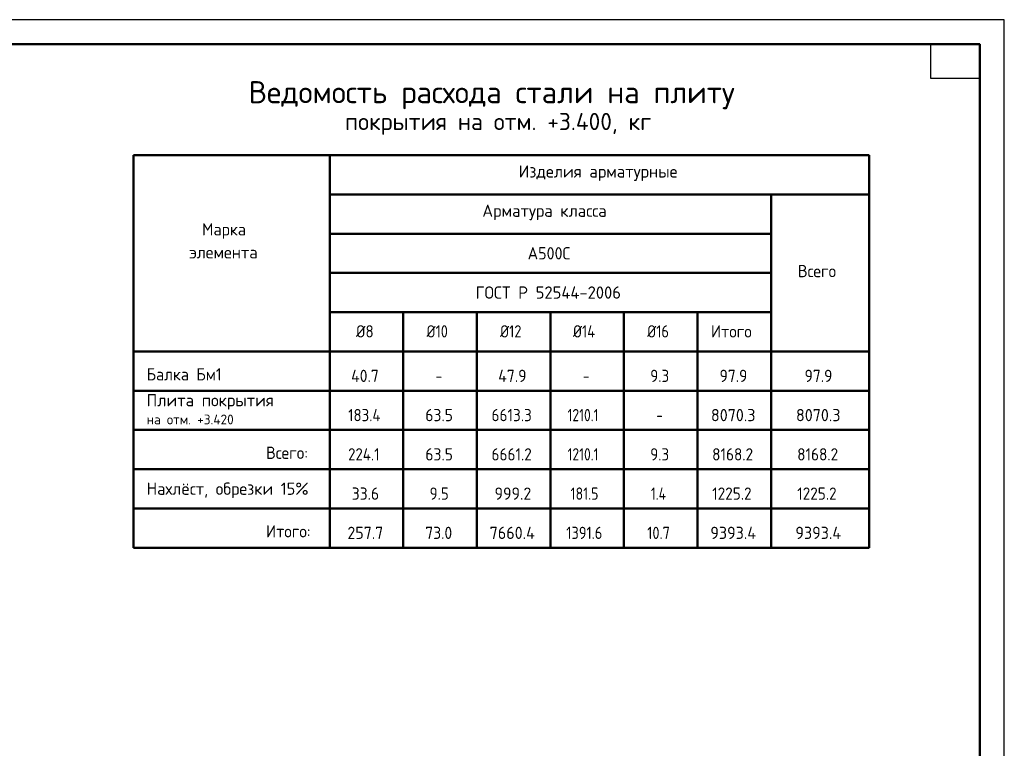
# Model space of a CAD drawing. Header units: millimetres. Extents: x 0 to 42000, y 0 to 29700.
# Tile 3 of 3: x 21920 to 42000, y 14850 to 29700. Entities that reach past the tile are written whole.
import ezdxf

# ---------------------------------------------------------------- set-up
doc = ezdxf.new("R2010")
doc.units = ezdxf.units.MM
doc.layers.add('Standard', color=7, linetype='Continuous', lineweight=25)
doc.styles.add('ISOCPEUR', font='txt')

msp = doc.modelspace()

# ---------------------------------------------------------------- linework, layer by layer
at = {"layer": 'Standard', "color": 7, "linetype": 'Continuous', "lineweight": 35, "transparency": 33554687}
for p, q in [((41500, 27600), (41500, 20500)), ((41500, 27200), (41500, 20100)), ((28242, 19739), (24242, 19739)), ((39242, 19739), (28242, 19739))]:
    msp.add_line(p, q, dxfattribs=at)
at = {"layer": 'Standard', "color": 7, "linetype": 'Continuous', "lineweight": 50, "transparency": 33554687}
for p, q in [((24242, 26939), (39242, 26939)), ((24242, 26939), (24242, 18939)), ((28242, 26939), (28242, 18939)), ((39242, 26939), (39242, 21339)), ((39242, 26939), (39242, 21339)), ((39242, 26939), (39242, 21339)), ((39242, 26939), (39242, 21339)), ((39242, 26939), (39242, 19739)), ((39242, 26939), (39242, 18939)), ((41500, 27100), (41500, 23200)), ((28242, 26139), (39242, 26139)), ((37242, 26139), (37242, 18939)), ((28242, 25339), (37242, 25339)), ((28242, 25339), (28242, 18939)), ((28242, 24539), (37242, 24539)), ((28242, 23739), (37242, 23739)), ((29742, 23739), (29742, 18939)), ((31242, 23739), (31242, 18939)), ((32742, 23739), (32742, 18939)), ((34242, 23739), (34242, 18939)), ((35742, 23739), (35742, 18939)), ((24242, 22939), (28242, 22939)), ((28242, 22939), (39242, 22939)), ((24242, 22139), (39242, 22139)), ((24242, 21339), (28242, 21339)), ((28242, 21339), (39242, 21339)), ((24242, 20539), (28242, 20539)), ((28242, 20539), (39242, 20539)), ((24242, 19739), (28242, 19739)), ((28242, 19739), (39242, 19739)), ((24242, 18939), (28242, 18939)), ((39242, 18939), (24242, 18939)), ((28242, 18939), (39242, 18939))]:
    msp.add_line(p, q, dxfattribs=at)
at = {"layer": 'Standard', "color": 7, "linetype": 'Continuous', "lineweight": 13, "transparency": 33554687}
msp.add_line((28242, 21339), (24242, 21339), dxfattribs=at)
at = {"layer": 'Standard', "color": 7, "linetype": 'Continuous', "lineweight": 25, "transparency": 33554687}
for points in [[(0, 0), (42000, 0), (42000, 29700), (0, 29700), (0, 0)], [(41500, 29200), (41500, 28500), (40500, 28500), (40500, 29200), (41500, 29200)]]:
    msp.add_lwpolyline(points, close=True, dxfattribs=at)
at = {"layer": 'Standard', "color": 7, "linetype": 'Continuous', "lineweight": 50, "transparency": 33554687}
msp.add_lwpolyline([(2000, 29200), (41500, 29200), (41500, 500), (2000, 500), (2000, 29200)], close=True, dxfattribs=at)
at = {"layer": 'Standard', "color": 7, "linetype": 'Continuous', "lineweight": 13, "transparency": 33554687}
msp.add_lwpolyline([(41500, 29200), (2000, 29200), (2000, 500), (41500, 500), (41500, 29200)], dxfattribs=at)

# ---------------------------------------------------------------- texts
at = {"layer": 'Standard', "color": 7, "linetype": 'Continuous', "lineweight": 50, "transparency": 33554687, "attachment_point": 7, "style": 'ISOCPEUR'}
for s, insert, char_height, width in [('\\W0.99;Ведомость расхода стали на плиту', (26589, 27875), 450, 10523.28), ('\\W0.99;покрытия на отм. +3.400, кг', (28554, 27355), 350, 6522.02)]:
    msp.add_mtext(s, dxfattribs=dict(at, insert=insert, char_height=char_height, width=width))
at = {"layer": 'Standard', "color": 7, "linetype": 'Continuous', "lineweight": 25, "transparency": 33554687, "attachment_point": 7, "style": 'ISOCPEUR'}
for s, insert, char_height, width in [('\\W0.98;Изделия арматурные', (32098, 26414), 250, 3408.54), ('\\W0.98;Арматура класса', (31354, 25614), 250, 2896.62), ('\\W0.95;Марка', (25638, 25234), 250, 1093.33), ('\\W0.97;элемента', (25376, 24834), 250, 1619.97), ('\\W0.95;А500С', (32279, 24814), 250, 1042.91), ('\\W0.95;Всего', (37789, 24452), 250, 992.72), ('\\W0.98;ГОСТ Р 52544-2006', (31217, 24014), 250, 3171.15), ('\\W0.89;Ø8', (28779, 23223), 250, 536.66), ('\\W0.85;Ø10', (30217, 23223), 250, 655.6), ('\\W0.85;Ø12', (31717, 23223), 250, 655.6), ('\\W0.85;Ø14', (33204, 23223), 250, 681.37), ('\\W0.85;Ø16', (34717, 23223), 250, 655.6), ('\\W0.95;Итого', (36017, 23223), 250, 1068.13), ('\\W0.94;Балка Бм1', (24508, 22348), 250, 1742), ('\\W0.93;40.7', (28679, 22316), 250, 740.2), ('\\W0.93;47.9', (31679, 22316), 250, 740.2), ('\\W0.89;9.3', (34779, 22316), 250, 536.37), ('\\W0.92;97.9', (36192, 22316), 250, 714.77), ('\\W0.92;97.9', (37926, 22316), 250, 714.78), ('\\W0.78;-', (30404, 22316), 250, 272.01), ('\\W0.78;-', (33404, 22316), 250, 272.01), ('\\W0.98;Плита покрытия', (24508, 21752), 250, 2721.13), ('\\W0.88;183.4', (28617, 21516), 250, 859.77), ('\\W0.92;63.5', (30192, 21516), 250, 714.77), ('\\W0.90;6613.3', (31542, 21516), 250, 1011.77), ('\\W0.80;1210.1', (33092, 21516), 250, 899.58), ('\\W0.95;8070.3', (36017, 21516), 250, 1067.86), ('\\W0.95;8070.3', (37751, 21516), 250, 1067.87), ('\\W0.98;на отм. +3.420', (24508, 21452), 200, 1956.83), ('\\W0.78;-', (34904, 21516), 250, 272.01), ('\\W0.95;Всего:', (26943, 20748), 250, 1068.13), ('\\W0.88;224.1', (28617, 20716), 250, 859.77), ('\\W0.92;63.5', (30192, 20716), 250, 714.77), ('\\W0.90;6661.2', (31542, 20716), 250, 1011.77), ('\\W0.80;1210.1', (33092, 20716), 250, 899.58), ('\\W0.89;9.3', (34779, 20716), 250, 536.37), ('\\W0.90;8168.2', (36042, 20716), 250, 1011.77), ('\\W0.90;8168.2', (37776, 20716), 250, 1011.77), ('\\W0.97;Нахлёст, обрезки 15%%%', (24508, 19948), 250, 3594.53), ('\\W0.92;33.6', (28692, 19916), 250, 714.77), ('\\W0.89;9.5', (30279, 19916), 250, 536.37), ('\\W0.94;999.2', (31604, 19916), 250, 891.68), ('\\W0.82;181.5', (33154, 19916), 250, 776.85), ('\\W0.80;1.4', (34792, 19916), 250, 499.76), ('\\W0.90;1225.2', (36042, 19916), 250, 1011.77), ('\\W0.90;1225.2', (37776, 19916), 250, 1011.77), ('\\W0.95;Итого:', (26943, 19148), 250, 1143.46), ('\\W0.94;257.7', (28604, 19116), 250, 891.68), ('\\W0.92;73.0', (30192, 19116), 250, 714.77), ('\\W0.95;7660.4', (31504, 19116), 250, 1093.07), ('\\W0.85;1391.6', (33067, 19116), 250, 955.68), ('\\W0.85;10.7', (34717, 19116), 250, 655.33), ('\\W0.95;9393.4', (36004, 19116), 250, 1093.07), ('\\W0.95;9393.4', (37739, 19116), 250, 1093.07)]:
    msp.add_mtext(s, dxfattribs=dict(at, insert=insert, char_height=char_height, width=width))

doc.saveas('drawing.dxf')
